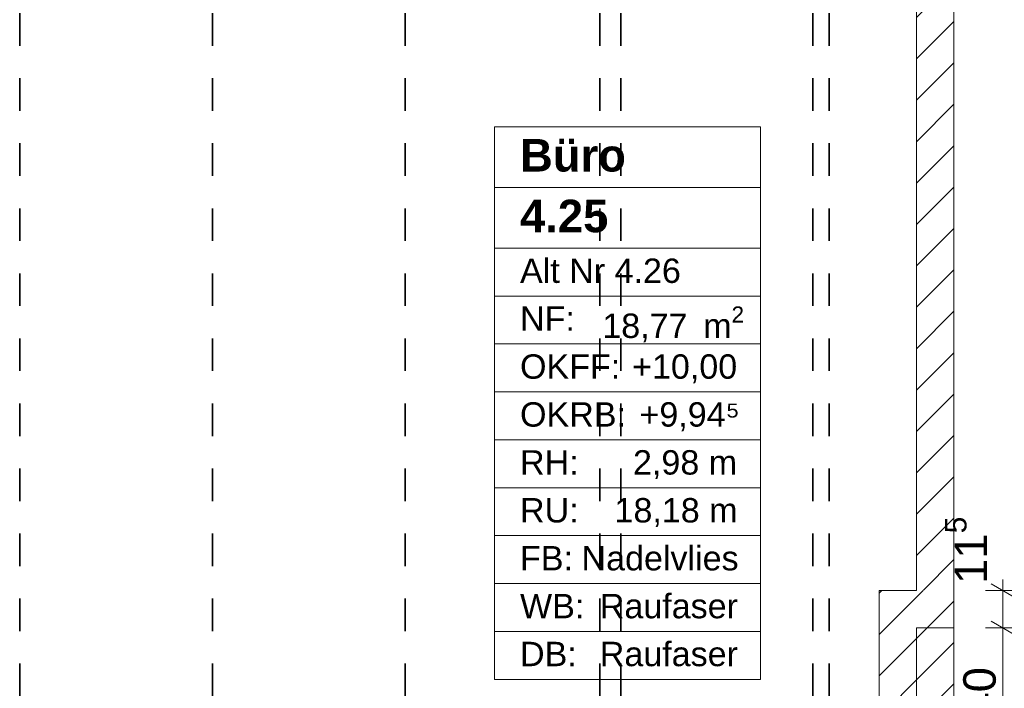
# Model space of a CAD drawing. Header units: metres. Extents: x -3.6 to 84.5, y -11 to 16.8.
# Tile 124 of 229: x 37.3 to 40.3, y 0.9 to 3. Entities that reach past the tile are written whole.
import ezdxf

# ---------------------------------------------------------------- set-up
doc = ezdxf.new("R2010")
doc.units = ezdxf.units.M
doc.header["$MEASUREMENT"] = 0
for name, pattern in [('Achse', [0.2, 0.1, -0.05, 0, -0.05]), ('Strichlinie doppelt', [0.546806, 0.264583, -0.105833, 0.070556, -0.105833]), ('Wipeout_Contour', [1, 0, -1])]:
    doc.linetypes.add(name, pattern=pattern)
for name, color, linetype in [('155 - Bemaßung_ Beschriftung.Ausbau - Deckenelemente', 7, 'Continuous'), ('401 - Zone.Raum_ Raumbegrenzung_ Whg.', 7, 'Continuous'), ('451 - Universal.Achsen Raster', 7, 'Continuous'), ('605 - Struktur.Wand Innen', 7, 'Continuous'), ('Abbruch_605 - Struktur.Wand Innen', 7, 'Continuous'), ('Neubau_605 - Struktur.Wand Innen', 7, 'Continuous')]:
    doc.layers.add(name, color=color, linetype=linetype)
doc.styles.add('ERSTELLTER_STIL_1', font='txt')
doc.styles.add('ERSTELLTER_STIL_2', font='txt')
doc.linetypes.add('Abbruch 1', pattern='A,0,[1,2022.0244.A_L5A-PL04.10_iA_Deckenelemente 3.OG1.Shx,S=0.001984,R=0,X=0,Y=0],-0.25,0', length=0.25)
doc.dimstyles.new('ERSTELLTER_STIL__3', dxfattribs={"dimtxt": 0.1, "dimasz": 0.0532, "dimexe": 0.18, "dimexo": 0.0625, "dimgap": 0, "dimtad": 1, "dimzin": 0, "dimdsep": 46, "dimtxsty": 'ERSTELLTER_STIL_2', "dimblk": 'ARROWHEAD_2', "dimblk1": 'ARROWHEAD_2', "dimblk2": 'ARROWHEAD_2', "dimcen": 0.09, "dimse1": 1, "dimse2": 1, "dimclrd": 256, "dimclre": 256, "dimclrt": 256, "dimazin": 0, "dimtfac": 1, "dimtdec": 4, "dimtmove": 0, "dimatfit": 3, "dimfxl": 1, "dimtolj": 1, "dimtzin": 0, "dimarcsym": 0})
pattern_1 = [(45, (0, 0), (-0.0636396, 0.0636396), [])]

# ---------------------------------------------------------------- blocks, each defined once
blk = doc.blocks.new('*D305')
at = {"layer": '155 - Bemaßung_ Beschriftung.Ausbau - Deckenelemente', "color": 160, "linetype": 'Continuous', "lineweight": 5, "true_color": 0x3232ff}
for p, q in [((40.3325, 1.1), (40.2275, 1.1)), ((40.245, 1.1202), (40.315, 1.0798)), ((40.28, 0.7), (40.28, 1.1)), ((40.3325, 0.7), (40.2275, 0.7)), ((40.245, 0.7202), (40.315, 0.6798)), ((40.28, 0.6658), (40.28, 0.7))]:
    blk.add_line(p, q, dxfattribs=at)
at = {"layer": '155 - Bemaßung_ Beschriftung.Ausbau - Deckenelemente', "color": 160, "lineweight": 5, "true_color": 0x3232ff, "insert": (40.26, 0.8241), "char_height": 0.1, "attachment_point": 7, "rotation": 90, "style": 'ERSTELLTER_STIL_2'}
blk.add_mtext('\\A1;{\\pql;\\fArial|b0|i0|c0|p38;40}', dxfattribs=at)
blk = doc.blocks.new('ARROWHEAD_2')
at = {"color": 0, "linetype": 'Continuous', "lineweight": 0}
for p, q in [((-0.378, -0.655), (0.378, 0.655)), ((0, 0), (-1, 0))]:
    blk.add_line(p, q, dxfattribs=at)
blk = doc.blocks.new('*D306')
at = {"layer": '155 - Bemaßung_ Beschriftung.Ausbau - Deckenelemente', "color": 160, "linetype": 'Continuous', "lineweight": 5, "true_color": 0x3232ff}
for p, q in [((40.28, 1.215), (40.28, 1.2492)), ((40.3325, 1.215), (40.2275, 1.215)), ((40.315, 1.1948), (40.245, 1.2352)), ((40.28, 1.1), (40.28, 1.215)), ((40.3325, 1.1), (40.2275, 1.1)), ((40.245, 1.1202), (40.315, 1.0798))]:
    blk.add_line(p, q, dxfattribs=at)
at = {"layer": '155 - Bemaßung_ Beschriftung.Ausbau - Deckenelemente', "color": 160, "lineweight": 5, "true_color": 0x3232ff, "insert": (40.2611, 1.2352), "char_height": 0.1, "attachment_point": 7, "rotation": 90, "style": 'ERSTELLTER_STIL_2'}
blk.add_mtext('\\A1;{\\pql;\\fArial|b0|i0|c0|p38;11\\fArial|b0|i0|c0|p38;\\A1{\\H.66x;\\S5^  ;}}', dxfattribs=at)

msp = doc.modelspace()

# ---------------------------------------------------------------- linework, layer by layer
at = {"layer": '155 - Bemaßung_ Beschriftung.Ausbau - Deckenelemente', "color": 7, "linetype": 'Achse', "lineweight": 35}
for p, q in [((37.255, 5.19), (37.255, 0.71)), ((37.848, 5.19), (37.848, 0.71)), ((38.441, 5.19), (38.441, 0.71)), ((39.04, 5.19), (39.04, 0.71)), ((39.105, 5.19), (39.105, 0.71)), ((39.696, 5.19), (39.696, 0.71)), ((39.746, 5.19), (39.746, 0.71))]:
    msp.add_line(p, q, dxfattribs=at)
at = {"layer": '401 - Zone.Raum_ Raumbegrenzung_ Whg.', "color": 7, "linetype": 'Continuous', "lineweight": 9}
for p, q in [((39.535, 2.6408), (38.7161, 2.6408)), ((38.7161, 2.6408), (38.7161, 0.9417)), ((38.7161, 2.6408), (39.535, 2.6408)), ((38.7161, 2.4542), (38.7161, 2.6408)), ((39.535, 0.9417), (39.535, 2.6408)), ((39.535, 2.6408), (39.535, 2.4542)), ((39.535, 2.4542), (38.7161, 2.4542)), ((38.7161, 2.4542), (39.535, 2.4542)), ((38.7161, 2.2676), (38.7161, 2.4542)), ((39.535, 2.4542), (39.535, 2.2676)), ((39.535, 2.2676), (38.7161, 2.2676)), ((38.7161, 2.2676), (39.535, 2.2676)), ((38.7161, 2.1203), (38.7161, 2.2676)), ((39.535, 2.2676), (39.535, 2.1203)), ((39.535, 2.1203), (38.7161, 2.1203)), ((38.7161, 2.1203), (39.535, 2.1203)), ((38.7161, 1.973), (38.7161, 2.1203)), ((39.535, 2.1203), (39.535, 1.973)), ((39.535, 1.973), (38.7161, 1.973)), ((38.7161, 1.973), (39.535, 1.973)), ((38.7161, 1.8256), (38.7161, 1.973)), ((39.535, 1.973), (39.535, 1.8256)), ((39.535, 1.8256), (38.7161, 1.8256)), ((38.7161, 1.8256), (39.535, 1.8256)), ((38.7161, 1.6783), (38.7161, 1.8256)), ((39.535, 1.8256), (39.535, 1.6783)), ((39.535, 1.6783), (38.7161, 1.6783)), ((38.7161, 1.6783), (39.535, 1.6783)), ((38.7161, 1.531), (38.7161, 1.6783)), ((39.535, 1.6783), (39.535, 1.531)), ((39.535, 1.531), (38.7161, 1.531)), ((38.7161, 1.531), (39.535, 1.531)), ((38.7161, 1.3837), (38.7161, 1.531)), ((39.535, 1.531), (39.535, 1.3837)), ((39.535, 1.3837), (38.7161, 1.3837)), ((38.7161, 1.3837), (39.535, 1.3837)), ((38.7161, 1.2364), (38.7161, 1.3837)), ((39.535, 1.3837), (39.535, 1.2364)), ((39.535, 1.2364), (38.7161, 1.2364)), ((38.7161, 1.2364), (39.535, 1.2364)), ((38.7161, 1.089), (38.7161, 1.2364)), ((39.535, 1.2364), (39.535, 1.089)), ((39.535, 1.089), (38.7161, 1.089)), ((38.7161, 1.089), (39.535, 1.089)), ((38.7161, 0.9417), (38.7161, 1.089)), ((39.535, 1.089), (39.535, 0.9417)), ((38.7161, 0.9417), (39.535, 0.9417)), ((39.535, 0.9417), (38.7161, 0.9417))]:
    msp.add_line(p, q, dxfattribs=at)
at = {"layer": 'Neubau_605 - Struktur.Wand Innen', "color": 1, "linetype": 'Continuous', "lineweight": 18, "flags": 128}
msp.add_lwpolyline([(39.9, 1.215), (39.9, 0.7)], dxfattribs=at)

# ---------------------------------------------------------------- texts
at = {"layer": '401 - Zone.Raum_ Raumbegrenzung_ Whg.', "color": 7, "lineweight": 9, "attachment_point": 1}
for s, insert, char_height, style in [('\\A1;{\\pqj;\\pt0;\\fArial|b1|i0|c0|p38;Büro}', (38.7947, 2.6032), 0.1, 'ERSTELLTER_STIL_1'), ('\\A1;{\\pqj;\\pt0;\\fArial|b1|i0|c0|p38;}', (39.4564, 2.6261), 0.1, 'ERSTELLTER_STIL_1'), ('\\A1;{\\pqj;\\pt0;\\fArial|b1|i0|c0|p38;}', (39.4564, 2.4395), 0.1, 'ERSTELLTER_STIL_1'), ('\\A1;{\\pql;\\pt0;\\fArial|b1|i0|c0|p38;4.25}', (38.7947, 2.4166), 0.1, 'ERSTELLTER_STIL_1'), ('\\A1;{\\pqj;\\pt0;\\fArial|b0|i0|c0|p38;}', (39.4564, 2.2529), 0.075, 'ERSTELLTER_STIL_2'), ('\\A1;{\\pqj;\\pt0;\\fArial|b0|i0|c0|p38;Alt Nr 4.26}', (38.7947, 2.2357), 0.075, 'ERSTELLTER_STIL_2'), ('\\A1;{\\pqj;\\pt0;\\fArial|b0|i0|c0|p38;NF: }', (38.7947, 2.0884), 0.075, 'ERSTELLTER_STIL_2'), ('\\A1;{\\pql;\\pt0,0.05;\\fArial|b0|i0|c0|p38;18,77\\fArial|b0|i0|c0|p38;\\A1{\\H.66x;\\S^  ;}\\fArial|b0|i0|c0|p38; m\\fArial|b0|i0|c0|p38;\\A1{\\H.66x;\\S2^  ;}}', (39.0479, 2.0884), 0.075, 'ERSTELLTER_STIL_2'), ('\\A1;{\\pqj;\\pt0;\\fArial|b0|i0|c0|p38;OKFF: }', (38.7947, 1.9411), 0.075, 'ERSTELLTER_STIL_2'), ('\\A1;{\\pqj;\\pt0;\\fArial|b0|i0|c0|p38;+10,00}', (39.1396, 1.9411), 0.075, 'ERSTELLTER_STIL_2'), ('\\A1;{\\pqj;\\pt0;\\fArial|b0|i0|c0|p38;OKRB: }', (38.7947, 1.7938), 0.075, 'ERSTELLTER_STIL_2'), ('\\A1;{\\pqj;\\pt0;\\fArial|b0|i0|c0|p38;+9,94⁵}', (39.1623, 1.7938), 0.075, 'ERSTELLTER_STIL_2'), ('\\A1;{\\pqj;\\pt0;\\fArial|b0|i0|c0|p38;RH: }', (38.7947, 1.6464), 0.075, 'ERSTELLTER_STIL_2'), ('\\A1;{\\pqj;\\pt0;\\fArial|b0|i0|c0|p38;2,98 m}', (39.1424, 1.6464), 0.075, 'ERSTELLTER_STIL_2'), ('\\A1;{\\pqj;\\pt0;\\fArial|b0|i0|c0|p38;RU: }', (38.7947, 1.4991), 0.075, 'ERSTELLTER_STIL_2'), ('\\A1;{\\pqj;\\pt0;\\fArial|b0|i0|c0|p38;18,18 m}', (39.0855, 1.4991), 0.075, 'ERSTELLTER_STIL_2'), ('\\A1;{\\pqj;\\pt0;\\fArial|b0|i0|c0|p38;FB: }', (38.7947, 1.3518), 0.075, 'ERSTELLTER_STIL_2'), ('\\A1;{\\pqj;\\pt0;\\fArial|b0|i0|c0|p38;Nadelvlies}', (38.984, 1.3518), 0.075, 'ERSTELLTER_STIL_2'), ('\\A1;{\\pqj;\\pt0;\\fArial|b0|i0|c0|p38;Raufaser}', (39.0402, 1.2045), 0.075, 'ERSTELLTER_STIL_2'), ('\\A1;{\\pqj;\\pt0;\\fArial|b0|i0|c0|p38;WB: }', (38.7947, 1.2045), 0.075, 'ERSTELLTER_STIL_2'), ('\\A1;{\\pqj;\\pt0;\\fArial|b0|i0|c0|p38;Raufaser}', (39.0402, 1.0572), 0.075, 'ERSTELLTER_STIL_2'), ('\\A1;{\\pqj;\\pt0;\\fArial|b0|i0|c0|p38;DB: }', (38.7947, 1.0572), 0.075, 'ERSTELLTER_STIL_2')]:
    msp.add_mtext(s, dxfattribs=dict(at, insert=insert, char_height=char_height, style=style))

# ---------------------------------------------------------------- wipeouts: each hides what was drawn before it
at = {"color": 254, "linetype": 'Wipeout_Contour', "lineweight": 0, "ltscale": 120.702279}
msp.add_wipeout([(40.015, 1.1), (40.13, 1.1), (40.015, 1.215)], dxfattribs=at).dxf.layer = '605 - Struktur.Wand Innen'

# ---------------------------------------------------------------- next in the draw order: hatches: boundary and pattern name
at = {"layer": '605 - Struktur.Wand Innen', "linetype": 'Continuous', "lineweight": 0, "true_color": 0x000000}
h = msp.add_hatch(dxfattribs=at)
h.set_pattern_fill('MW_Ziegel_0001', color=18, style=0, pattern_type=2)
h.set_pattern_definition(pattern_1)
h.paths.add_polyline_path([(40.015, 1.1), (40.13, 1.1), (40.015, 1.215)])

# ---------------------------------------------------------------- next in the draw order: wipeouts: each hides what was drawn before it
at = {"color": 254, "linetype": 'Wipeout_Contour', "lineweight": 0, "ltscale": 160.634817}
msp.add_wipeout([(40.13, 3.465), (40.015, 3.465), (40.015, 1.215), (40.13, 1.215)], dxfattribs=at).dxf.layer = '605 - Struktur.Wand Innen'

# ---------------------------------------------------------------- next in the draw order: hatches: boundary and pattern name
at = {"layer": '605 - Struktur.Wand Innen', "linetype": 'Continuous', "lineweight": 0, "true_color": 0x000000}
h = msp.add_hatch(dxfattribs=at)
h.set_pattern_fill('MW_Ziegel_0001', color=18, style=0, pattern_type=2)
h.set_pattern_definition(pattern_1)
h.paths.add_polyline_path([(40.13, 3.465), (40.015, 3.465), (40.015, 1.215), (40.13, 1.215)])

# ---------------------------------------------------------------- next in the draw order: wipeouts: each hides what was drawn before it
at = {"color": 254, "linetype": 'Wipeout_Contour', "lineweight": 0, "ltscale": 119.849856}
msp.add_wipeout([(40.13, 1.215), (40.015, 1.215), (40.13, 1.1)], dxfattribs=at).dxf.layer = '605 - Struktur.Wand Innen'

# ---------------------------------------------------------------- next in the draw order: hatches: boundary and pattern name
at = {"layer": '605 - Struktur.Wand Innen', "linetype": 'Continuous', "lineweight": 0, "true_color": 0x000000}
h = msp.add_hatch(dxfattribs=at)
h.set_pattern_fill('MW_Ziegel_0001', color=18, style=0, pattern_type=2)
h.set_pattern_definition(pattern_1)
h.paths.add_polyline_path([(40.13, 1.215), (40.015, 1.215), (40.13, 1.1)])
at = {"layer": 'Abbruch_605 - Struktur.Wand Innen', "linetype": 'Continuous', "lineweight": 0, "true_color": 0x000000}
h = msp.add_hatch(dxfattribs=at)
h.set_pattern_fill('MW_Ziegel_0001', color=18, style=0, pattern_type=2)
h.set_pattern_definition(pattern_1)
h.paths.add_polyline_path([(40.015, 1.1), (40.015, 0.7), (40.13, 0.7), (40.13, 1.1)])
at = {"layer": 'Neubau_605 - Struktur.Wand Innen', "linetype": 'Continuous', "lineweight": 0, "true_color": 0x000000}
h = msp.add_hatch(dxfattribs=at)
h.set_pattern_fill('MW_Ziegel_0001', color=18, style=0, pattern_type=2)
h.set_pattern_definition(pattern_1)
h.paths.add_polyline_path([(40.015, 1.215), (39.9, 1.215), (40.015, 1.1)])
h = msp.add_hatch(dxfattribs=at)
h.set_pattern_fill('MW_Ziegel_0001', color=18, style=0, pattern_type=2)
h.set_pattern_definition(pattern_1)
h.paths.add_polyline_path([(40.015, 1.1), (39.9, 1.215), (39.9, 1.1)])
h = msp.add_hatch(dxfattribs=at)
h.set_pattern_fill('MW_Ziegel_0001', color=18, style=0, pattern_type=2)
h.set_pattern_definition(pattern_1)
h.paths.add_polyline_path([(39.9, 1.1), (39.9, 0.7), (40.015, 0.7), (40.015, 1.1)])

# ---------------------------------------------------------------- next in the draw order: linework, layer by layer
at = {"layer": '451 - Universal.Achsen Raster', "color": 160, "linetype": 'Strichlinie doppelt', "lineweight": 9, "true_color": 0x3232ff}
msp.add_line((40.13, -10.585), (40.13, 16.355), dxfattribs=at)
at = {"layer": '605 - Struktur.Wand Innen', "color": 7, "linetype": 'Continuous', "lineweight": 18, "flags": 128}
for points in [[(40.13, 1.1), (40.13, 3.465)], [(40.015, 3.35), (40.015, 1.215)]]:
    msp.add_lwpolyline(points, dxfattribs=at)
at = {"layer": 'Abbruch_605 - Struktur.Wand Innen', "color": 7, "linetype": 'Abbruch 1', "lineweight": 18, "flags": 128}
for points in [[(40.015, 1.1), (40.015, 0.7)], [(40.13, 1.1), (40.015, 1.1)], [(40.13, 0.7), (40.13, 1.1)]]:
    msp.add_lwpolyline(points, dxfattribs=at)
at = {"layer": 'Neubau_605 - Struktur.Wand Innen', "color": 1, "linetype": 'Continuous', "lineweight": 18, "flags": 128}
for points in [[(40.015, 1.215), (39.9, 1.215)], [(40.015, 0.7), (40.015, 1.1)], [(40.015, 1.1), (40.13, 1.1)]]:
    msp.add_lwpolyline(points, dxfattribs=at)

# ---------------------------------------------------------------- next in the draw order: dimensions: what is measured, and where the dimension line sits
at = {"layer": '155 - Bemaßung_ Beschriftung.Ausbau - Deckenelemente', "color": 160, "linetype": 'Continuous', "lineweight": 5, "true_color": 0x3232ff}
for base, p1, p2, picture, middle in [((40.2799889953, 1.2149822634), (40.0149750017, 1.099982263), (39.8999750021, 1.2149822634), '*D306', (40.209988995, 1.4465067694)), ((40.28, 1.1), (39.9, 0.7), (40.015, 1.1), '*D305', (40.21, 0.9003))]:
    dim = msp.add_linear_dim(base=base, p1=p1, p2=p2, angle=90, dimstyle='ERSTELLTER_STIL__3', dxfattribs=at)
    dim.commit()
    dim.dimension.update_dxf_attribs({"geometry": picture, "text_midpoint": middle, "dimtype": 160, "text_rotation": 90})

doc.saveas('drawing.dxf')
